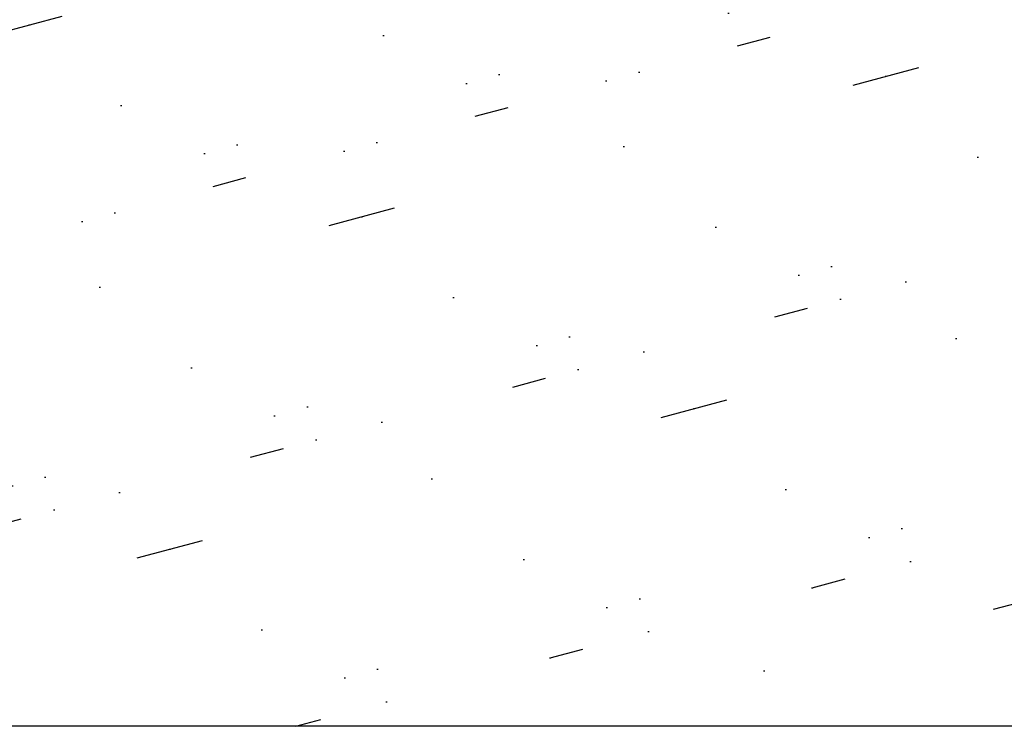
# Model space of a CAD drawing. Header units: millimetres. Extents: x 83969 to 163860, y -22594 to 4849.
# Tile 67 of 108: x 163436.43 to 163442.23, y -21352.17 to -21347.99. Entities that reach past the tile are written whole.
import ezdxf

# ---------------------------------------------------------------- set-up
doc = ezdxf.new("R2010")
doc.units = ezdxf.units.MM
doc.layers.get('0').update_dxf_attribs({"color": 251, "lineweight": 0})
doc.layers.add('! PT Opisy Legenda 2', color=7, linetype='Continuous')

# ---------------------------------------------------------------- blocks, each defined once
blk = doc.blocks.new('Panel zaślepiający 2U')
h = blk.add_hatch()
h.set_pattern_fill('GROUT', color=256, scale=0.25, angle=15, style=0)
h.set_pattern_definition([(15, (-221.187624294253, -203.5279369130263), (-0.3507189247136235, 2.535626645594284), [0.3175, -2.2225]), (15, (-221.1274679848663, -202.5257175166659), (-0.6574003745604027, 2.453451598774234), [0, -2.54]), (15, (-221.8009871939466, -203.6922870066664), (0.2626439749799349, 2.699976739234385), [0, -2.54]), (15, (-222.2940374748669, -201.8521983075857), (1.796051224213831, 3.110851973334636), [0.635, -4.445]), (15, (-220.0430735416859, -202.8925552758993), (-0.6574003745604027, 2.453451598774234), [0, -2.54]), (15, (-220.5742613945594, -203.3635868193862), (-0.04403747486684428, 2.617801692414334), [0, -2.54]), (15, (-220.3497549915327, -202.9747303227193), (-0.6574003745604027, 2.453451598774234), [0, -2.54]), (15, (-221.9873560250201, -201.7700232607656), (-0.6574003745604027, 2.453451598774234), [0, -2.54])])
h.paths.add_polyline_path([(46.67249973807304, 6.476403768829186e-08), (48.89499973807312, 6.476403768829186e-08), (48.89499973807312, 4.445000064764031), (48.89500005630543, 8.889999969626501), (46.67250005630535, 8.889999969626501), (46.67250005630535, 8.578849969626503, -0.9999999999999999), (46.36135005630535, 8.578849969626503), (46.36135005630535, 8.802988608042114), (2.533650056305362, 8.802988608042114), (2.533650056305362, 8.578849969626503, -0.9999999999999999), (2.222500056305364, 8.578849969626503), (2.222500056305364, 8.889999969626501), (5.630533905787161e-08, 8.889999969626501), (5.630533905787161e-08, 4.444999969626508), (-2.619269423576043e-07, 6.476403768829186e-08), (2.222499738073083, 6.476403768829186e-08), (2.222499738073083, 0.3111500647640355, -0.9999999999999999), (2.53364973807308, 0.3111500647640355), (2.53364973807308, 0.03924461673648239), (46.36134973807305, 0.03924461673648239), (46.36134973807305, 0.3111500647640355, -0.9999999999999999), (46.67249973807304, 0.3111500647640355)])
blk.add_line((46.36134973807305, 0.03924461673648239), (2.53364973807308, 0.03924461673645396))

msp = doc.modelspace()

# ---------------------------------------------------------------- block references
at = {"layer": '! PT Opisy Legenda 2', "xscale": 0.6288110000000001, "yscale": 0.6288110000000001, "zscale": 0.6288110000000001}
msp.add_blockref('Panel zaślepiający 2U', (163433.5187035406, -21352.17092112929), dxfattribs=at)

doc.saveas('drawing.dxf')
